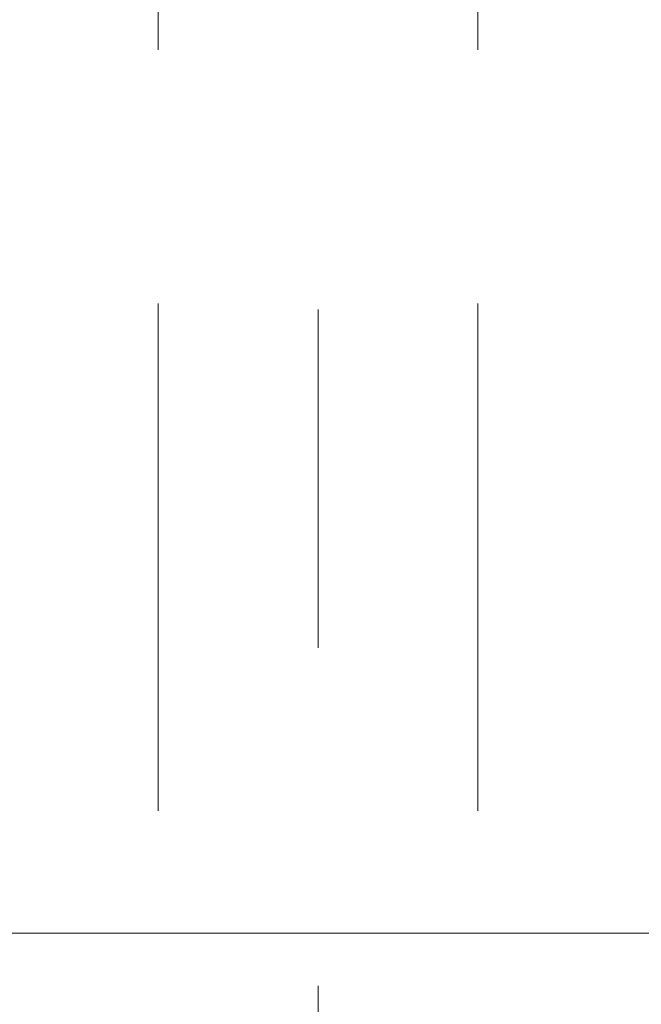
# Model space of a CAD drawing. Header units: centimetres. Extents: x -1737 to 22393, y -8842 to 3838.
# Tile 7 of 174: x -641 to -582, y 1105 to 1197. Entities that reach past the tile are written whole.
import ezdxf

# ---------------------------------------------------------------- set-up
doc = ezdxf.new("R2010")
doc.units = ezdxf.units.CM
doc.linetypes.add('Oś', pattern=[222.25, 127, -31.75, 31.75, -31.75])
doc.linetypes.add('Ukryte', pattern=[71.438, 47.625, -23.813])
for name, color, linetype, lineweight in [('A-AREA', 32, 'Continuous', 13), ('A-DETL-HDLN', 90, 'Ukryte', 9), ('S-GRID', 1, 'Continuous', 13)]:
    doc.layers.add(name, color=color, linetype=linetype, lineweight=lineweight)

msp = doc.modelspace()

# ---------------------------------------------------------------- linework, layer by layer
at = {"layer": 'A-AREA', "lineweight": 9}
msp.add_line((-562.633, 1111.226), (-722.623, 1111.226), dxfattribs=at)
at = {"layer": 'A-DETL-HDLN'}
for p, q in [((-627.623, 408.326), (-627.623, 2788.326)), ((-627.623, 408.326), (-627.623, 2788.326)), ((-597.623, 408.326), (-597.623, 2788.326)), ((-597.623, 408.326), (-597.623, 2788.326))]:
    msp.add_line(p, q, dxfattribs=at)
at = {"layer": 'S-GRID', "linetype": 'Oś'}
msp.add_line((-612.623, 2884.269), (-612.623, 27.126), dxfattribs=at)

doc.saveas('drawing.dxf')
